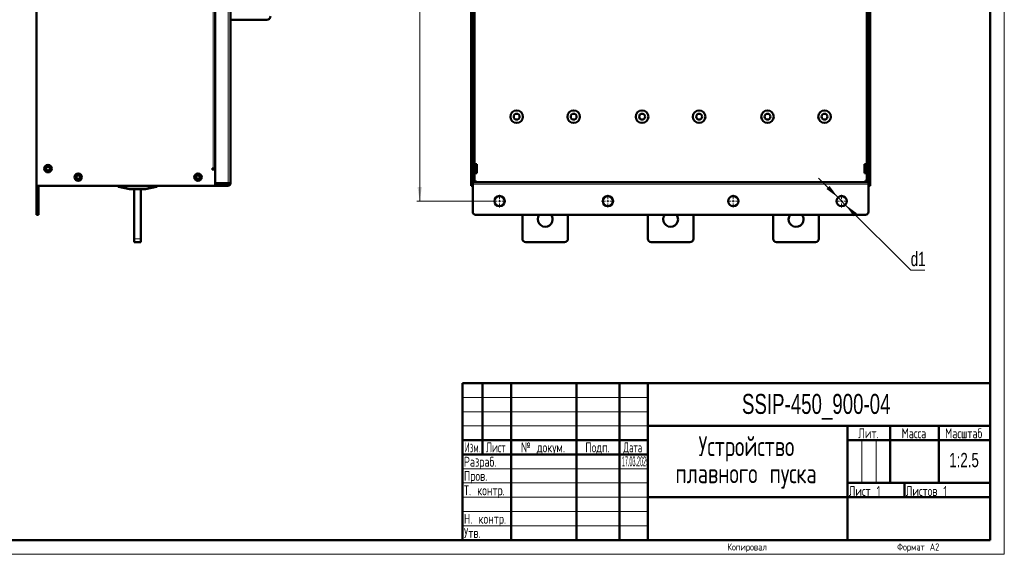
# Model space of a CAD drawing. Header units: millimetres. Extents: x 0 to 594, y 0 to 420.
# Tile 10 of 11: x 249 to 594, y 0 to 187. Entities that reach past the tile are written whole.
import ezdxf

# ---------------------------------------------------------------- set-up
doc = ezdxf.new("R2010")
doc.units = ezdxf.units.MM
doc.layers.add('ОСЕВЫЕ', color=7, linetype='Continuous')
doc.styles.add('SLDTEXTSTYLE0', font='TXT', dxfattribs={"width": 0.7, "bigfont": 'bigfont'})
doc.styles.add('SLDTEXTSTYLE1', font='TXT', dxfattribs={"width": 0.7})
doc.styles.add('SLDTEXTSTYLE2', font='TXT', dxfattribs={"width": 0.597433, "bigfont": 'bigfont'})
doc.styles.add('SLDTEXTSTYLE3', font='TXT', dxfattribs={"width": 0.628357, "bigfont": 'bigfont'})
doc.styles.add('SLDTEXTSTYLE4', font='TXT', dxfattribs={"width": 0.57744, "bigfont": 'bigfont'})
doc.styles.add('SLDTEXTSTYLE5', font='TXT', dxfattribs={"width": 0.326651})
doc.dimstyles.new('SLDDIMSTYLE0', dxfattribs={"dimtxt": 5, "dimasz": 5, "dimexe": 0, "dimexo": 0.0625, "dimgap": 1.25, "dimtad": 2, "dimdec": 1, "dimlfac": 2.5, "dimrnd": 1e-09, "dimzin": 12, "dimdsep": 46, "dimtxsty": 'SLDTEXTSTYLE1', "dimsah": 1, "dimcen": 0.09, "dimadec": 0, "dimazin": 3, "dimtfac": 1, "dimtdec": 3, "dimtofl": 0, "dimtmove": 0, "dimatfit": 3, "dimfxl": 1, "dimfrac": 2, "dimtolj": 1, "dimtzin": 12, "dimarcsym": 0})
doc.dimstyles.new('SLDDIMSTYLE1', dxfattribs={"dimtxt": 5, "dimasz": 5, "dimexe": 0, "dimexo": 0.0625, "dimgap": 1.25, "dimtad": 0, "dimtih": 1, "dimtoh": 1, "dimdec": 1, "dimlfac": 2.5, "dimrnd": 1e-09, "dimzin": 12, "dimdsep": 46, "dimtxsty": 'SLDTEXTSTYLE1', "dimsah": 1, "dimcen": 0, "dimadec": 0, "dimazin": 3, "dimtfac": 1, "dimtdec": 3, "dimtmove": 0, "dimatfit": 3, "dimfxl": 1, "dimfrac": 2, "dimtolj": 1, "dimtzin": 12, "dimarcsym": 0})

# ---------------------------------------------------------------- blocks, each defined once
blk = doc.blocks.new('SW_NOTE_0')
at = {"color": 0, "linetype": 'Continuous', "lineweight": 0, "char_height": 7, "attachment_point": 2, "style": 'SLDTEXTSTYLE0'}
for s, insert in [('Устройство', (21.44, 9)), ('плавного пуска', (21.31, -0.5))]:
    blk.add_mtext(s, dxfattribs=dict(at, insert=insert))
blk = doc.blocks.new('_D_3')
at = {"color": 7, "linetype": 'Continuous', "lineweight": 0}
for p, q in [((414.74, 324.63), (387.95, 324.63)), ((388.95, 324.63), (388.95, 123.83)), ((414.74, 123.83), (387.95, 123.83))]:
    blk.add_line(p, q, dxfattribs=at)
at = {"color": 7, "linetype": 'Continuous', "lineweight": 18}
for points in [[(388.95, 324.63), (388.18, 319.63), (389.72, 319.63)], [(388.95, 123.83), (389.72, 128.83), (388.18, 128.83)]]:
    blk.add_solid(points, dxfattribs=at)
at = {"color": 7, "linetype": 'Continuous', "lineweight": 18, "insert": (382.51, 221.56), "char_height": 5, "attachment_point": 1, "rotation": 90, "style": 'SLDTEXTSTYLE0'}
blk.add_mtext('В1', dxfattribs=at)
blk = doc.blocks.new('_D_9')
at = {"color": 7, "linetype": 'Continuous', "lineweight": 0}
for p, q in [((535.68, 125.1), (528.88, 131.9)), ((535.68, 125.1), (538.22, 122.56)), ((538.22, 122.56), (561.17, 99.61)), ((561.17, 99.61), (566.15, 99.61))]:
    blk.add_line(p, q, dxfattribs=at)
at = {"color": 7, "linetype": 'Continuous', "lineweight": 18}
for points in [[(535.68, 125.1), (532.69, 129.18), (531.6, 128.09)], [(538.22, 122.56), (541.22, 118.48), (542.3, 119.56)]]:
    blk.add_solid(points, dxfattribs=at)
at = {"color": 7, "linetype": 'Continuous', "lineweight": 18, "insert": (561.17, 106.05), "char_height": 5, "attachment_point": 1, "style": 'SLDTEXTSTYLE1'}
blk.add_mtext('d1', dxfattribs=at)
blk = doc.blocks.new('SW_CENTERMARKSYMBOL_20')
at = {"color": 0, "linetype": 'Continuous', "lineweight": 18}
for p, q in [((-0.8, 0), (-2.2, 0)), ((0, 0), (-0.4, 0)), ((0, 0.8), (0, 2.2)), ((0, 0), (0, 0.4)), ((0, 0), (0, -0.4)), ((0, 0), (0.4, 0)), ((0.8, 0), (2.2, 0)), ((0, -0.8), (0, -2.2))]:
    blk.add_line(p, q, dxfattribs=at)
blk = doc.blocks.new('SW_CENTERMARKSYMBOL_21')
at = {"color": 0, "linetype": 'Continuous', "lineweight": 18}
for p, q in [((-0.8, 0), (-2.2, 0)), ((0, 0), (-0.4, 0)), ((0, 0.8), (0, 2.2)), ((0, 0), (0, 0.4)), ((0, 0), (0, -0.4)), ((0, 0), (0.4, 0)), ((0.8, 0), (2.2, 0)), ((0, -0.8), (0, -2.2))]:
    blk.add_line(p, q, dxfattribs=at)
blk = doc.blocks.new('SW_CENTERMARKSYMBOL_22')
at = {"color": 0, "linetype": 'Continuous', "lineweight": 18}
for p, q in [((-0.8, 0), (-2.2, 0)), ((0, 0), (-0.4, 0)), ((0, 0.8), (0, 2.2)), ((0, 0), (0, 0.4)), ((0, 0), (0, -0.4)), ((0, 0), (0.4, 0)), ((0.8, 0), (2.2, 0)), ((0, -0.8), (0, -2.2))]:
    blk.add_line(p, q, dxfattribs=at)
blk = doc.blocks.new('SW_CENTERMARKSYMBOL_23')
at = {"color": 0, "linetype": 'Continuous', "lineweight": 18}
for p, q in [((-0.8, 0), (-2.2, 0)), ((0, 0), (-0.4, 0)), ((0, 0.8), (0, 2.2)), ((0, 0), (0, 0.4)), ((0, 0), (0, -0.4)), ((0, 0), (0.4, 0)), ((0.8, 0), (2.2, 0)), ((0, -0.8), (0, -2.2))]:
    blk.add_line(p, q, dxfattribs=at)

msp = doc.modelspace()

# ---------------------------------------------------------------- linework, layer by layer
at = {"color": 7, "linetype": 'Continuous', "lineweight": 50}
for p, q in [((589, 5), (589, 415)), ((254.582, 129.229), (254.582, 317.229)), ((317.182, 130.112), (317.182, 316.346)), ((322.582, 316.429), (322.582, 130.029)), ((406.951, 317.229), (406.951, 129.229)), ((407.551, 129.229), (407.551, 317.229)), ((407.551, 315.429), (407.551, 131.029)), ((408.151, 315.429), (408.151, 131.029)), ((545.751, 131.029), (545.751, 315.429)), ((546.351, 317.229), (546.351, 129.229)), ((546.351, 131.029), (546.351, 315.429)), ((546.951, 129.229), (546.951, 317.229)), ((322.582, 187.429), (335.382, 187.429)), ((316.502, 135.229), (316.202, 135.229)), ((316.202, 135.229), (316.202, 134.929)), ((316.202, 134.929), (317.182, 134.929)), ((316.502, 135.229), (317.182, 135.229)), ((317.182, 134.929), (317.182, 129.229)), ((408.951, 136.809), (408.151, 136.809)), ((408.951, 133.649), (408.951, 136.809)), ((545.751, 136.809), (544.951, 136.809)), ((544.951, 136.809), (544.951, 135.229)), ((544.951, 135.229), (544.951, 133.649)), ((408.151, 133.649), (408.951, 133.649)), ((544.951, 133.649), (545.751, 133.649)), ((317.182, 129.229), (254.582, 129.229)), ((254.582, 120.029), (254.582, 129.229)), ((255.182, 129.229), (255.182, 120.029)), ((283.182, 129.229), (283.182, 128.878)), ((283.343, 128.797), (287.177, 128.03)), ((287.188, 128.029), (292.777, 128.029)), ((288.782, 128.029), (288.782, 110.629)), ((291.182, 110.629), (291.182, 128.029)), ((292.788, 128.03), (296.622, 128.797)), ((296.782, 128.878), (296.782, 129.229)), ((298.038, 129.229), (298.038, 129.189)), ((299.016, 129.229), (299.016, 129.189)), ((299.016, 129.189), (301.74, 129.189)), ((301.927, 129.229), (301.927, 129.189)), ((301.927, 129.189), (302.094, 129.189)), ((302.094, 129.229), (302.094, 129.189)), ((321.782, 130.112), (317.182, 130.112)), ((317.182, 129.829), (321.782, 129.829)), ((317.182, 129.229), (321.782, 129.229)), ((320.382, 130.029), (317.262, 130.029)), ((320.382, 130.029), (321.582, 130.029)), ((321.582, 130.029), (321.582, 130.112)), ((321.782, 129.229), (321.782, 129.829)), ((321.982, 130.029), (322.582, 130.029)), ((406.951, 129.229), (407.551, 129.229)), ((407.551, 131.029), (408.151, 131.029)), ((407.551, 130.729), (408.531, 130.729)), ((407.551, 130.429), (546.351, 130.429)), ((407.551, 129.749), (407.551, 120.029)), ((408.151, 131.029), (408.151, 130.729)), ((408.151, 131.029), (408.231, 131.029)), ((408.531, 131.029), (408.231, 131.029)), ((408.531, 130.729), (408.531, 131.029)), ((545.371, 131.029), (545.371, 130.729)), ((545.671, 131.029), (545.371, 131.029)), ((545.371, 130.729), (546.351, 130.729)), ((545.751, 131.029), (545.671, 131.029)), ((545.751, 130.729), (545.751, 131.029)), ((546.351, 131.029), (545.751, 131.029)), ((546.351, 120.029), (546.351, 129.749)), ((546.951, 129.229), (546.351, 129.229)), ((254.582, 120.029), (254.582, 119.029)), ((254.582, 119.029), (255.182, 119.029)), ((255.182, 120.029), (255.182, 119.029)), ((408.551, 119.029), (545.351, 119.029)), ((424.951, 110.629), (424.951, 119.029)), ((440.951, 119.029), (440.951, 110.629)), ((468.951, 110.629), (468.951, 119.029)), ((484.951, 119.029), (484.951, 110.629)), ((512.951, 110.629), (512.951, 119.029)), ((528.951, 119.029), (528.951, 110.629)), ((288.782, 110.629), (288.782, 109.429)), ((291.182, 109.429), (291.182, 110.629)), ((291.182, 109.429), (288.782, 109.429)), ((439.751, 109.429), (426.151, 109.429)), ((483.751, 109.429), (470.151, 109.429)), ((527.751, 109.429), (514.151, 109.429)), ((404, 60), (589, 60)), ((404, 60), (404, 5)), ((411, 35), (411, 60)), ((421, 60), (421, 5)), ((444, 60), (444, 5)), ((459, 60), (459, 5)), ((469, 60), (469, 5)), ((469, 45), (589, 45)), ((539, 45), (539, 5)), ((554, 45), (554, 25)), ((571, 45), (571, 25)), ((404, 40), (469, 40)), ((539, 40), (589, 40)), ((404, 35), (469, 35)), ((539, 25), (589, 25)), ((559, 25), (559, 20)), ((469, 20), (589, 20)), ((20, 5), (589, 5))]:
    msp.add_line(p, q, dxfattribs=at)
at = {"color": 9, "linetype": 'Continuous', "lineweight": 18}
for p, q in [((321.782, 316.346), (321.782, 130.112)), ((316.502, 135.229), (316.502, 311.229)), ((408.231, 136.809), (408.231, 221.649)), ((545.671, 221.649), (545.671, 136.809)), ((408.231, 131.029), (408.231, 133.649)), ((545.671, 133.649), (545.671, 131.029)), ((287.188, 128.03), (283.354, 128.797)), ((283.582, 128.876), (283.582, 129.229)), ((296.382, 128.876), (283.582, 128.876)), ((283.582, 128.876), (283.582, 128.818)), ((283.582, 128.818), (296.382, 128.818)), ((292.777, 128.03), (287.188, 128.03)), ((287.188, 128.03), (287.188, 128.029)), ((296.611, 128.797), (292.777, 128.03)), ((292.777, 128.029), (292.777, 128.03)), ((296.382, 129.229), (296.382, 128.876)), ((296.382, 128.876), (296.382, 128.818)), ((301.74, 129.229), (301.74, 129.189)), ((320.382, 130.112), (320.382, 130.029)), ((546.351, 130.509), (407.551, 130.509)), ((407.551, 129.749), (546.351, 129.749)), ((255.182, 120.029), (254.582, 120.029)), ((291.182, 110.629), (288.782, 110.629))]:
    msp.add_line(p, q, dxfattribs=at)
at = {"color": 7, "linetype": 'Continuous', "lineweight": 18}
for p, q in [((404, 55), (469, 55)), ((404, 50), (469, 50)), ((404, 45), (469, 45)), ((544, 40), (544, 25)), ((549, 40), (549, 25)), ((404, 30), (469, 30)), ((404, 25), (469, 25)), ((404, 20), (469, 20)), ((404, 15), (469, 15)), ((404, 10), (469, 10))]:
    msp.add_line(p, q, dxfattribs=at)
at = {"color": 7, "linetype": 'Continuous', "lineweight": 50}
for centre, radius in [((422.951, 153.429), 2.2), ((442.951, 153.429), 2.2), ((466.951, 153.429), 2.2), ((486.951, 153.429), 2.2), ((510.951, 153.429), 2.2), ((530.951, 153.429), 2.2), ((422.951, 153.429), 1.04), ((442.951, 153.429), 1.04), ((466.951, 153.429), 1.04), ((486.951, 153.429), 1.04), ((510.951, 153.429), 1.04), ((530.951, 153.429), 1.04), ((258.582, 135.229), 1.3), ((258.582, 135.229), 0.9), ((258.582, 135.229), 0.66), ((269.182, 132.229), 1.3), ((269.182, 132.229), 0.9), ((269.182, 132.229), 0.64), ((311.182, 132.229), 1.3), ((311.182, 132.229), 0.9), ((311.182, 132.229), 0.64), ((416.951, 123.829), 1.8), ((454.951, 123.829), 1.8), ((498.951, 123.829), 1.8), ((536.951, 123.829), 1.8)]:
    msp.add_circle(centre, radius, dxfattribs=at)
for centre, radius, start, end in [((335.382, 188.629), 1.2, 270, 360), ((283.242, 128.878), 0.06, 180, 207.50836), ((283.242, 128.878), 0.06, 228.2559, 258.69007), ((283.347, 128.822), 0.026, 259.0193, 285.16451), ((287.188, 128.089), 0.06, 258.69007, 270), ((292.777, 128.089), 0.06, 270, 281.30993), ((296.617, 128.822), 0.026, 254.83549, 280.9807), ((296.722, 128.878), 0.06, 281.30993, 360), ((317.262, 129.949), 0.08, 90, 180), ((408.551, 120.029), 1, 180, 270), ((432.951, 117.429), 2.6, 142.02013, 0), ((432.951, 117.429), 2.6, 0, 37.97987), ((476.951, 117.429), 2.6, 142.02013, 0), ((476.951, 117.429), 2.6, 0, 37.97987), ((520.951, 117.429), 2.6, 142.02013, 0), ((520.951, 117.429), 2.6, 0, 37.97987), ((545.351, 120.029), 1, 270, 0), ((426.151, 110.629), 1.2, 180, 270), ((439.751, 110.629), 1.2, 270, 0), ((470.151, 110.629), 1.2, 180, 270), ((483.751, 110.629), 1.2, 270, 0), ((514.151, 110.629), 1.2, 180, 270), ((527.751, 110.629), 1.2, 270, 0)]:
    msp.add_arc(centre, radius, start, end, dxfattribs=at)
at = {"color": 9, "linetype": 'Continuous', "lineweight": 18}
for centre, start, end in [((287.182, 128.055), 259.0193, 285.16451), ((292.783, 128.055), 254.83549, 280.9807)]:
    msp.add_arc(centre, 0.026, start, end, dxfattribs=at)
for points, knots in [([(283.182, 128.878), (283.184, 128.878), (283.187, 128.877), (283.213, 128.873), (283.254, 128.866), (283.294, 128.859), (283.314, 128.856)], [0, 0, 0, 0, 0.2376854, 0.4834146, 0.7374427, 1, 1, 1, 1]), ([(283.314, 128.856), (283.355, 128.862), (283.435, 128.873), (283.534, 128.875), (283.582, 128.876)], [0, 0, 0, 0, 0.5129599, 1, 1, 1, 1]), ([(283.354, 128.797), (283.388, 128.803), (283.456, 128.815), (283.54, 128.817), (283.582, 128.818)], [0, 0, 0, 0, 0.5016563, 1, 1, 1, 1]), ([(296.382, 128.876), (296.431, 128.875), (296.53, 128.873), (296.61, 128.862), (296.651, 128.856)], [0, 0, 0, 0, 0.4870401, 1, 1, 1, 1]), ([(296.382, 128.818), (296.425, 128.817), (296.509, 128.815), (296.577, 128.803), (296.611, 128.797)], [0, 0, 0, 0, 0.4983437, 1, 1, 1, 1]), ([(296.651, 128.856), (296.671, 128.859), (296.711, 128.866), (296.752, 128.873), (296.778, 128.877), (296.781, 128.878), (296.782, 128.878)], [0, 0, 0, 0, 0.2625573, 0.5165854, 0.7623146, 1, 1, 1, 1])]:
    msp.add_open_spline(points, degree=3, knots=knots, dxfattribs=at)
at = {"color": 7, "linetype": 'Continuous', "lineweight": 50}
for points, knots in [([(283.185, 128.878), (283.185, 128.873), (283.185, 128.863), (283.19, 128.848), (283.199, 128.835), (283.208, 128.829), (283.212, 128.826)], [0, 0, 0, 0, 0.2440656, 0.4961315, 0.7503323, 1, 1, 1, 1]), ([(283.231, 128.819), (283.232, 128.819), (283.235, 128.818), (283.258, 128.814), (283.293, 128.807), (283.326, 128.8), (283.343, 128.797)], [0, 0, 0, 0, 0.2483064, 0.4985086, 0.7480251, 1, 1, 1, 1]), ([(283.343, 128.797), (283.34, 128.798), (283.334, 128.799), (283.326, 128.806), (283.318, 128.817), (283.313, 128.835), (283.314, 128.849), (283.314, 128.856)], [0, 0, 0, 0, 0.1599166, 0.2968601, 0.5007262, 0.7681984, 1, 1, 1, 1]), ([(283.314, 128.856), (283.315, 128.849), (283.318, 128.835), (283.327, 128.817), (283.339, 128.803), (283.349, 128.799), (283.354, 128.797)], [0, 0, 0, 0, 0.24233125, 0.50005032, 0.72111299, 1, 1, 1, 1]), ([(296.611, 128.797), (296.616, 128.799), (296.626, 128.803), (296.638, 128.817), (296.647, 128.835), (296.65, 128.849), (296.651, 128.856)], [0, 0, 0, 0, 0.2789206, 0.4999496, 0.7576925, 1, 1, 1, 1]), ([(296.651, 128.856), (296.651, 128.849), (296.652, 128.835), (296.646, 128.817), (296.639, 128.806), (296.631, 128.799), (296.625, 128.798), (296.622, 128.797)], [0, 0, 0, 0, 0.231821, 0.4992739, 0.7031761, 0.840111, 1, 1, 1, 1]), ([(296.622, 128.797), (296.639, 128.8), (296.672, 128.807), (296.707, 128.814), (296.73, 128.818), (296.733, 128.819), (296.734, 128.819)], [0, 0, 0, 0, 0.25045867, 0.50142376, 0.75019467, 1, 1, 1, 1]), ([(301.74, 129.189), (301.767, 129.189), (301.811, 129.189), (301.866, 129.189), (301.901, 129.189), (301.925, 129.189), (301.926, 129.189), (301.927, 129.189)], [0, 0, 0, 0, 0.246037, 0.3947302, 0.5449253, 0.7176784, 1, 1, 1, 1])]:
    msp.add_open_spline(points, degree=3, knots=knots, dxfattribs=at)
for points in [[(321.782, 130.112), (321.887, 130.105), (322.097, 130.091), (322.361, 130.07), (322.546, 130.049), (322.57, 130.036), (322.582, 130.029)], [(321.982, 130.029), (321.979, 130.036), (321.973, 130.049), (321.927, 130.07), (321.861, 130.091), (321.809, 130.105), (321.782, 130.112)], [(321.782, 129.829), (321.809, 129.832), (321.861, 129.838), (321.927, 129.884), (321.973, 129.95), (321.979, 130.002), (321.982, 130.029)], [(322.582, 130.029), (322.57, 129.924), (322.546, 129.714), (322.361, 129.45), (322.097, 129.265), (321.887, 129.241), (321.782, 129.229)]]:
    msp.add_open_spline(points, degree=3, dxfattribs=at)
at = {"layer": 'ОСЕВЫЕ', "lineweight": 18}
for p in [(594, 420), (0, 0)]:
    msp.add_line(p, (594, 0), dxfattribs=at)

# ---------------------------------------------------------------- block references
at = {"color": 7, "linetype": 'Continuous', "lineweight": 0}
for name, p in [('SW_CENTERMARKSYMBOL_20', (416.951, 123.829)), ('SW_CENTERMARKSYMBOL_21', (454.951, 123.829)), ('SW_CENTERMARKSYMBOL_22', (498.951, 123.829)), ('SW_CENTERMARKSYMBOL_23', (536.951, 123.829)), ('SW_NOTE_0', (482.102, 32.415))]:
    msp.add_blockref(name, p, dxfattribs=at)

# ---------------------------------------------------------------- texts
for s, insert, char_height, attachment_point, style in [('SSIP-450_900-04', (528.028, 56.22), 7, 2, 'SLDTEXTSTYLE1'), ('Лит.', (546.353, 44.18), 3.5, 2, 'SLDTEXTSTYLE0'), ('Масса', (562.306, 44.18), 3.5, 2, 'SLDTEXTSTYLE0'), ('Масштаб', (579.754, 44.18), 3.5, 2, 'SLDTEXTSTYLE0'), ('Изм.', (407.452, 39.236), 3.5, 2, 'SLDTEXTSTYLE4'), ('Лист', (415.656, 39.236), 3.5, 2, 'SLDTEXTSTYLE3'), ('№ докум.', (432.184, 39.236), 3.5, 2, 'SLDTEXTSTYLE0'), ('Подп.', (451.324, 39.236), 3.5, 2, 'SLDTEXTSTYLE0'), ('Дата', (463.689, 39.236), 3.5, 2, 'SLDTEXTSTYLE2'), ('Разраб.', (404.447, 34.18), 3.5, 1, 'SLDTEXTSTYLE0'), ('1:2.5', (579.875, 35.546), 5, 2, 'SLDTEXTSTYLE1'), ('17.03.2025', (459.858, 34.34), 3.5, 1, 'SLDTEXTSTYLE5'), ('Пров.', (404.447, 29.236), 3.5, 1, 'SLDTEXTSTYLE0'), ('Т. контр.', (404.447, 24.18), 3.5, 1, 'SLDTEXTSTYLE0'), ('Лист 1', (539.447, 23.93), 3.5, 1, 'SLDTEXTSTYLE0'), ('Листов 1', (559.447, 23.93), 3.5, 1, 'SLDTEXTSTYLE0'), ('Н. контр.', (404.447, 14.18), 3.5, 1, 'SLDTEXTSTYLE0'), ('Утв.', (404.447, 9.236), 3.5, 1, 'SLDTEXTSTYLE0'), ('Копировал', (503.804, 3.817), 2.5, 2, 'SLDTEXTSTYLE0'), ('Формат А2', (563.794, 3.817), 2.5, 2, 'SLDTEXTSTYLE0')]:
    msp.add_mtext(s, dxfattribs=dict(at, insert=insert, char_height=char_height, attachment_point=attachment_point, style=style))

# ---------------------------------------------------------------- dimensions: what is measured, and where the dimension line sits
at = {"color": 7, "linetype": 'Continuous', "lineweight": 18}
dim = msp.add_linear_dim(base=(388.951, 123.829), p1=(414.751, 324.629), p2=(414.751, 123.829), angle=90, text='В1', dimstyle='SLDDIMSTYLE0', dxfattribs=at)
dim.commit()
dim.dimension.update_dxf_attribs({"geometry": '_D_3', "text_midpoint": (388.951, 224.229), "dimtype": 160})
dim = msp.add_diameter_dim_2p(p1=(538.224, 122.556), p2=(535.678, 125.101), text='d1', dimstyle='SLDDIMSTYLE1', override={"dimpost": '<>'}, dxfattribs=at)
dim.commit()
dim.dimension.update_dxf_attribs({"geometry": '_D_9', "text_midpoint": (563.66, 103.421), "dimtype": 163})

doc.saveas('drawing.dxf')
